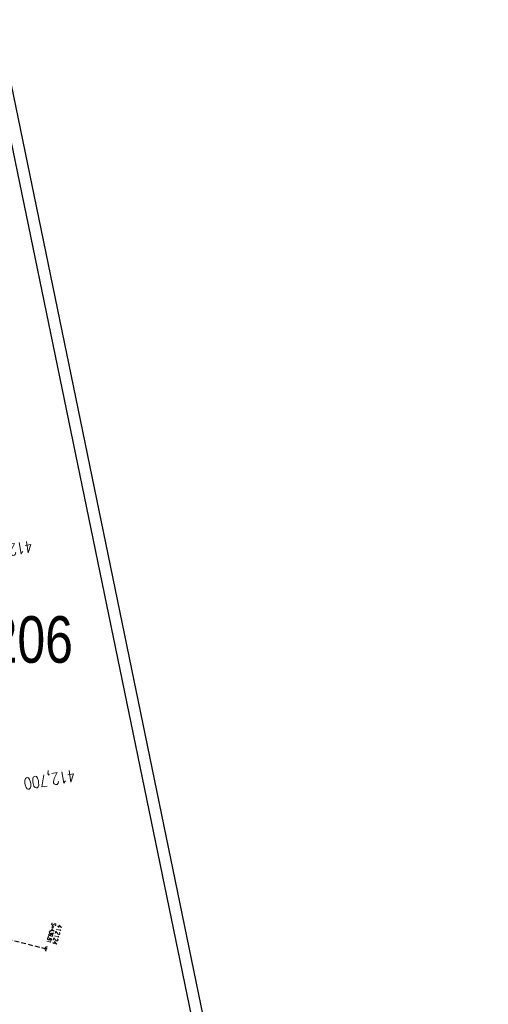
# Model space of a CAD drawing. Extents: x 447045 to 447634, y 442020 to 443192.
# Tile 16 of 24: x 447433 to 447634, y 442521 to 442943. Entities that reach past the tile are written whole.
import ezdxf

# ---------------------------------------------------------------- set-up
doc = ezdxf.new("R2010")
doc.units = 0
doc.header["$LTSCALE"] = 2
doc.header["$MEASUREMENT"] = 0
for name, pattern in [('AUSGEZOGEN', [0]), ('GESTRICH-X2', [1.5, 1, -0.5]), ('GESTRICHELT', [0.75, 0.5, -0.25])]:
    doc.linetypes.add(name, pattern=pattern)
doc.layers.get('0').update_dxf_attribs({"linetype": 'AUSGEZOGEN'})
for name, color, linetype in [('FBR', 8, 'CONTINUOUS'), ('HEKTOM', 250, 'GESTRICHELT'), ('KANAL', 7, 'GESTRICH-X2'), ('Planeinteilung', 6, 'CONTINUOUS'), ('RAHMEN', 250, 'AUSGEZOGEN'), ('SCHACHTNR', 6, 'CONTINUOUS'), ('SCHLITZRINNE', 8, 'AUSGEZOGEN'), ('SCHSYMBOL', 7, 'AUSGEZOGEN')]:
    doc.layers.add(name, color=color, linetype=linetype)
doc.styles.add('ROMANS', font='romans.shx', dxfattribs={"width": 0.8})
doc.styles.add('UNIR-H', font='unir_h.shx', dxfattribs={"width": 0.8})

# ---------------------------------------------------------------- blocks, each defined once
blk = doc.blocks.new('40')
at = {"color": 0}
blk.add_arc((0.02, 0.31), 0.91, 192.5363, 347.4637, dxfattribs=at)
blk.add_point((0, 0), dxfattribs=at)
blk = doc.blocks.new('1135297')
blk.add_line((1135, 297), (0, 297))
at = {"layer": 'RAHMEN'}
blk.add_line((950, 292), (25, 292), dxfattribs=at)

msp = doc.modelspace()

# ---------------------------------------------------------------- hatches: boundary and pattern name
at = {"layer": 'SCHLITZRINNE'}
h = msp.add_hatch(dxfattribs=at)
h.set_pattern_fill('_USER', color=256, scale=1.5, angle=45, style=0, pattern_type=0)
h.set_pattern_definition([(334.2696, (447234.5127, 443158.8401), (0.651206, 1.35127), [])])
edge = h.paths.add_edge_path()
edge.add_arc((464490.72, 449190.25), 18279.89, 199.256988, 199.272591)
edge.add_arc((412789.26, 431110.16), 36491.73, 19.269413, 19.275929, ccw=False)
edge.add_line((447233.13, 443161.27), (447233.61, 443161.43))
edge.add_arc((464490.72, 449190.25), 18280.39, 199.256988, 199.272591)
edge.add_arc((438988.16, 440271.7), 8736.66, 19.248466, 19.281114, ccw=False)
edge.add_arc((439684.88, 440514.98), 7998.68, 19.223819, 19.248466, ccw=False)
edge.add_arc((551443.68, 479485.61), 110359.84, 199.2238149, 199.2304511)
edge.add_arc((461591.93, 448142.36), 15198.2, 199.230451, 199.295414)
edge.add_arc((434066.56, 438505.59), 13965.35, 19.227644, 19.295414, ccw=False)
edge.add_arc((446515.34, 442847.45), 781.13, 18.87406, 19.22764, ccw=False)
edge.add_arc((443272.16, 441738.7), 4208.6, 18.72173, 18.87406, ccw=False)
edge.add_arc((445875.74, 442621.07), 1459.56, 18.15879, 18.72173, ccw=False)
edge.add_arc((444728.65, 442244.84), 2666.77, 17.74233, 18.15879, ccw=False)
edge.add_arc((445572.42, 442514.8), 1780.87, 17.47777, 17.74233, ccw=False)
edge.add_arc((445655.92, 442541.1), 1693.33, 17.20645, 17.47777, ccw=False)
edge.add_arc((445949.74, 442632.08), 1385.75, 16.53427, 17.20645, ccw=False)
edge.add_arc((445777.93, 442581.08), 1564.97, 15.90176, 16.53427, ccw=False)
edge.add_arc((444610.25, 442248.42), 2779.1, 15.71708, 15.90176, ccw=False)
edge.add_arc((445469.38, 442490.19), 1886.6, 15.49292, 15.71708, ccw=False)
edge.add_arc((444501.3, 442221.84), 2891.19, 15.15169, 15.49292, ccw=False)
edge.add_arc((444653, 442262.92), 2734.02, 14.80079, 15.15169, ccw=False)
edge.add_arc((445305.39, 442435.3), 2059.25, 14.55323, 14.80079, ccw=False)
edge.add_arc((445661.58, 442527.77), 1691.25, 14.28005, 14.55323, ccw=False)
edge.add_arc((445825.28, 442569.43), 1522.33, 13.75449, 14.28005, ccw=False)
edge.add_arc((444655.97, 442283.21), 2726.16, 13.36175, 13.75449, ccw=False)
edge.add_arc((444873.74, 442334.94), 2502.33, 13.15637, 13.36175, ccw=False)
edge.add_arc((445203.57, 442412.03), 2163.61, 12.9355, 13.15637, ccw=False)
edge.add_arc((445591.15, 442501.05), 1765.94, 12.36852, 12.9355, ccw=False)
edge.add_arc((445707.26, 442526.51), 1647.07, 11.78144, 12.36852, ccw=False)
edge.add_arc((445429.99, 442468.68), 1930.3, 11.59481, 11.78144, ccw=False)
edge.add_arc((442977.06, 441965.4), 4434.33, 11.47168, 11.59481, ccw=False)
edge.add_arc((444371.69, 442248.42), 3011.27, 11.05089, 11.47168, ccw=False)
edge.add_arc((446428.11, 442650.05), 916, 10.28794, 11.05089, ccw=False)
edge.add_arc((445293.54, 442444.11), 2069.11, 9.83201, 10.28794, ccw=False)
edge.add_arc((438489.77, 441264.98), 8974.3, 9.613081, 9.832007, ccw=False)
edge.add_arc((-516898.98, 279448.69), 977969.75, 9.61226256, 9.61308127, ccw=False)
edge.add_arc((439111.82, 441356.28), 8345.74, 9.603417, 9.612279, ccw=False)
edge.add_arc((371773.63, 429962.75), 76641.01, 9.5908545, 9.6034167, ccw=False)
edge.add_arc((456011.66, 444189.17), 8789.87, 189.542369, 189.651902)
edge.add_arc((455543.19, 444109.5), 8314.68, 189.651902, 189.684092)
edge.add_arc((393564.92, 433546.25), 54557.31, 9.665544, 9.67045, ccw=False)

# ---------------------------------------------------------------- linework, layer by layer
at = {"layer": 'FBR'}
msp.add_lwpolyline([(447314.35, 442951.29, -0.001558), (447317.43, 442939.12, -0.001547), (447320.44, 442926.83, -0.001543), (447323.39, 442914.53, -0.001553), (447326.23, 442902.3, -0.001554), (447329.01, 442890.04, -0.001544), (447331.72, 442877.69, -0.001547), (447334.35, 442865.32, -0.001556), (447336.9, 442853.01, -0.001557), (447339.48, 442840.1, -0.001703), (447341.77, 442828.28, -0.00139), (447344.55, 442813.41, -0.002089), (447346.33, 442803.5, -0.000455), (447348.3, 442792.23, -0.001024), (447349.16, 442787.22, -0.000003), (447350.35, 442780.19, -0.000015), (447350.6, 442778.71), (447354.77, 442754.06), (447358.95, 442729.41, 0.000005), (447365.21, 442692.44, -0.000003), (447371.47, 442655.47, -0.000003), (447379.82, 442606.17, 0.000003), (447388.17, 442556.87), (447409.04, 442433.62)], format="xyb", dxfattribs=at)
at = {"layer": 'FBR', "flags": 128}
msp.add_lwpolyline([(447300.57, 442944.93, -0.002293), (447303.95, 442931.39, -0.001714), (447308.33, 442913.22, -0.000896), (447310.39, 442904.49, -0.000964), (447312.27, 442896.36, -0.002474), (447316.1, 442879.31, -0.002562), (447319.63, 442862.81, -0.000814), (447320.91, 442856.65, -0.000537), (447322.81, 442847.32, -0.001836), (447327.13, 442825.63, -0.003329), (447329.39, 442813.64, -0.001989), (447332.26, 442797.43, -0.000955), (447338.05, 442763.63, -0.000004), (447340.39, 442749.85, -0.000039), (447340.6, 442748.58, -0.000055), (447343.41, 442732.01, 0.000478), (447346.21, 442715.44, 0.00014), (447346.99, 442710.84, -0.000021), (447347.78, 442706.23)], format="xyb", dxfattribs=at)
at = {"layer": 'KANAL'}
msp.add_line((447389.75, 442558.19), (447443.41, 442544.69), dxfattribs=at)

# ---------------------------------------------------------------- block references
at = {"layer": 'Planeinteilung', "linetype": 'Continuous', "rotation": 281.6467705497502}
msp.add_blockref('1135297', (447081.31, 443131.58), dxfattribs=at)
at = {"layer": 'SCHSYMBOL', "rotation": 254.2401383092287}
msp.add_blockref('40', (447444.14, 442544.5), dxfattribs=at)

# ---------------------------------------------------------------- texts
at = {"layer": 'HEKTOM', "style": 'ROMANS', "width": 0.8}
for s, p in [('412,600', (447437.74, 442719.78)), ('412,700', (447456.05, 442621.41))]:
    msp.add_text(s, height=5, rotation=189.6116, dxfattribs=at).set_placement(p)
at = {"layer": 'Planeinteilung', "linetype": 'Continuous', "style": 'UNIR-H', "width": 0.8}
msp.add_text('206', height=20, dxfattribs=at).set_placement((447419.82, 442667.29))
at = {"layer": 'SCHACHTNR', "style": 'ROMANS'}
for s, height, width, p in [('S=439.81', 1.8, 0.6, (447446.59, 442555.78)), ('412124', 2, 0.7, (447449, 442555.08))]:
    msp.add_text(s, height=height, rotation=254.2171, dxfattribs=dict(at, width=width)).set_placement(p)

doc.saveas('drawing.dxf')
